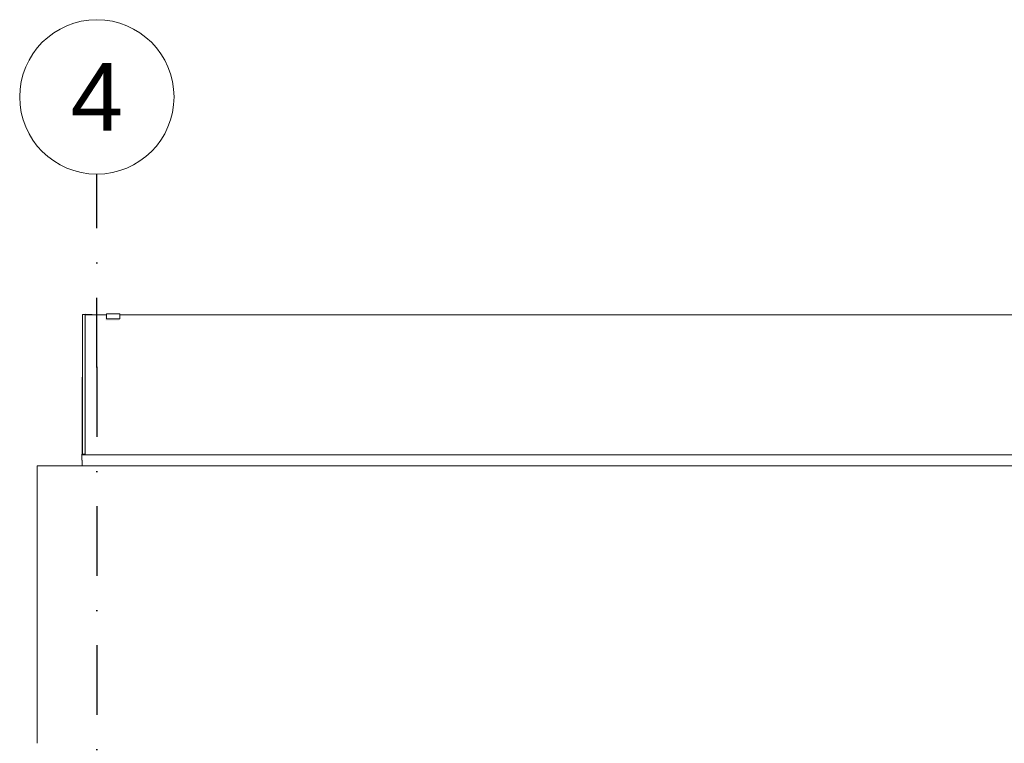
# Model space of a CAD drawing. Header units: millimetres. Extents: x 5751973 to 5786686, y -4800 to 9338.
# Tile 5 of 11: x 5760136 to 5765240, y 5590 to 9338. Entities that reach past the tile are written whole.
import ezdxf
from ezdxf.enums import TextEntityAlignment as Align

# ---------------------------------------------------------------- set-up
doc = ezdxf.new("R2010")
doc.units = ezdxf.units.MM
doc.header["$MEASUREMENT"] = 0
doc.linetypes.add('Kropki i Kreski', pattern=[720, 360, -180, 0, -180])
for name, color, linetype in [('Nowe_260-A Balustrady', 7, 'Continuous'), ('Nowe_280-A Dachy Powłoki', 7, 'Continuous'), ('Nowe_410-K Osie', 7, 'Continuous')]:
    doc.layers.add(name, color=color, linetype=linetype)
for name, color, linetype, lineweight in [('Nowe_260-A Balustrady_Nr_pióra__11', 7, 'Continuous', 13), ('Nowe_260-A Balustrady_Nr_pióra__91', 7, 'Continuous', 13), ('Nowe_410-K Osie_Nr_pióra__1', 7, 'Continuous', 13), ('Nowe_410-K Osie_Nr_pióra__7', 7, 'Continuous', 13)]:
    doc.layers.add(name, color=color, linetype=linetype, lineweight=lineweight)
for name, color, linetype, lineweight, true_color in [('Nowe_260-A Balustrady_Nr_pióra__61', 7, 'Continuous', 13, 0x6a6a6a), ('Nowe_280-A Dachy Powłoki_Nr_pióra__61', 7, 'Continuous', 13, 0x6a6a6a), ('Nowe_410-K Osie_Nr_pióra__25', 7, 'Continuous', 25, 0x40a5ff)]:
    doc.layers.add(name, color=color, linetype=linetype, lineweight=lineweight, true_color=true_color)
doc.styles.add('STYL_AUTOMATYCZNY_1', font='arial.ttf')

# ---------------------------------------------------------------- blocks, each defined once
blk = doc.blocks.new('ElemPrzekroju_14', base_point=(5361781.8, 0))
at = {"layer": 'Nowe_280-A Dachy Powłoki_Nr_pióra__61', "color": 251, "linetype": 'Continuous', "lineweight": 13, "true_color": 0x6a6a6a}
for p, q in [((5760225.6, 7026.4), (5779445.6, 7026.4)), ((5760225.6, 7026.4), (5760225.6, 7016.4)), ((5760225.6, 7016.4), (5760225.6, 6730.9)), ((5760225.6, 6730.9), (5760225.6, 5589.9))]:
    blk.add_line(p, q, dxfattribs=at)
blk = doc.blocks.new('ElemPrzekroju_22', base_point=(5361781.8, 0))
at = {"layer": 'Nowe_260-A Balustrady_Nr_pióra__61', "linetype": 'Continuous', "lineweight": 0, "true_color": 0x1a1a1a}
for points in [[(5760458.4, 7086.8), (5760458.4, 7083.8), (5760458.5, 7083.8)], [(5760458.4, 7082.7), (5760458.9, 7026.4), (5760460.1, 7026.4)], [(5760473.4, 7086.8), (5760473.5, 7083.8), (5760475.6, 7083.8), (5760475.6, 7086.8)]]:
    blk.add_hatch(color=250, dxfattribs=at).paths.add_polyline_path(points)
at = {"layer": 'Nowe_260-A Balustrady_Nr_pióra__11', "color": 7, "linetype": 'Continuous', "lineweight": 13}
for p, q in [((5760458.4, 7086.8), (5760460.2, 7026.4)), ((5760475.6, 7086.8), (5760458.4, 7086.8)), ((5760458.4, 7083.8), (5760458.4, 7086.8)), ((5760458.9, 7026.4), (5760458.4, 7082.7))]:
    blk.add_line(p, q, dxfattribs=at)
blk = doc.blocks.new('ElemPrzekroju_23', base_point=(5361781.8, 0))
at = {"layer": 'Nowe_260-A Balustrady_Nr_pióra__61', "linetype": 'Continuous', "lineweight": 0, "true_color": 0x1a1a1a}
blk.add_hatch(color=250, dxfattribs=at).paths.add_polyline_path([(5760458.4, 7083.8), (5760460.1, 7026.4), (5760460.2, 7026.4), (5760458.5, 7083.8)])
at = {"layer": 'Nowe_260-A Balustrady_Nr_pióra__11', "color": 7, "linetype": 'Continuous', "lineweight": 13}
for q in [(5760460.1, 7026.4), (5779180.6, 7083.8)]:
    blk.add_line((5760458.4, 7083.8), q, dxfattribs=at)
blk = doc.blocks.new('ElemPrzekroju_25', base_point=(5361781.8, 0))
at = {"layer": 'Nowe_260-A Balustrady_Nr_pióra__61', "linetype": 'Continuous', "lineweight": 0, "true_color": 0x1a1a1a}
blk.add_hatch(color=250, dxfattribs=at).paths.add_polyline_path([(5760460.1, 7464.8), (5760460.1, 7086.8), (5760460.6, 7086.8), (5760460.6, 7465.5)])
at = {"layer": 'Nowe_260-A Balustrady_Nr_pióra__11', "color": 7, "linetype": 'Continuous', "lineweight": 13}
for p, q in [((5760460.1, 7486.2), (5760460.6, 7486.2)), ((5760460.1, 7086.8), (5760460.1, 7486.2))]:
    blk.add_line(p, q, dxfattribs=at)
blk = doc.blocks.new('ElemPrzekroju_26', base_point=(5361781.8, 0))
at = {"layer": 'Nowe_260-A Balustrady_Nr_pióra__61', "linetype": 'Continuous', "lineweight": 0, "true_color": 0x1a1a1a}
blk.add_hatch(color=250, dxfattribs=at).paths.add_polyline_path([(5760470.6, 7805.3), (5760470.6, 7086.8), (5760475.6, 7086.8), (5760475.6, 7810.5), (5760474.4, 7810.5)])
at = {"layer": 'Nowe_260-A Balustrady_Nr_pióra__11', "color": 7, "linetype": 'Continuous', "lineweight": 13}
for p, q in [((5760460.6, 7810.5), (5760475.6, 7810.5)), ((5760460.6, 7086.8), (5760460.6, 7810.5)), ((5760480.6, 7810.5), (5760510.6, 7810.5)), ((5760510.6, 7808.8), (5760510.6, 7810.5))]:
    blk.add_line(p, q, dxfattribs=at)
blk = doc.blocks.new('ElemPrzekroju_31', base_point=(5361781.8, 0))
at = {"layer": 'Nowe_260-A Balustrady_Nr_pióra__11', "color": 7, "linetype": 'Continuous', "lineweight": 13}
for p, q in [((5760475.6, 7812.4), (5760495.6, 7811.2)), ((5760475.6, 7812.4), (5760475.6, 7808.8)), ((5760495.6, 7811.2), (5760495.6, 7810.5))]:
    blk.add_line(p, q, dxfattribs=at)
at = {"layer": 'Nowe_260-A Balustrady_Nr_pióra__91', "color": 7, "linetype": 'Continuous', "lineweight": 13}
for p, q in [((5760475.6, 7810.8), (5760470.6, 7810.8)), ((5760470.6, 7810.8), (5760470.6, 7810.5)), ((5760500.6, 7810.8), (5760495.6, 7810.8)), ((5760500.6, 7810.5), (5760500.6, 7810.8))]:
    blk.add_line(p, q, dxfattribs=at)
blk = doc.blocks.new('ElemPrzekroju_32', base_point=(5361781.8, 0))
at = {"layer": 'Nowe_260-A Balustrady_Nr_pióra__61', "linetype": 'Continuous', "lineweight": 0, "true_color": 0x1a1a1a}
blk.add_hatch(color=250, dxfattribs=at).paths.add_polyline_path([(5760580.6, 7781.7), (5760650.6, 7781.7), (5760655.6, 7788.8), (5760585.6, 7788.8), (5760585.6, 7808.8), (5760582.1, 7808.8), (5760580.6, 7806.7)])
at = {"layer": 'Nowe_260-A Balustrady_Nr_pióra__11', "color": 7, "linetype": 'Continuous', "lineweight": 13}
for p, q in [((5760475.6, 7083.8), (5760475.6, 7808.8)), ((5760475.6, 7808.8), (5760585.6, 7808.8)), ((5760655.6, 7808.8), (5779015.6, 7808.8))]:
    blk.add_line(p, q, dxfattribs=at)
at = {"layer": 'Nowe_260-A Balustrady_Nr_pióra__91', "color": 7, "linetype": 'Continuous', "lineweight": 13}
for p, q in [((5760585.6, 7813.8), (5760585.6, 7788.8)), ((5760655.6, 7813.8), (5760585.6, 7813.8)), ((5760655.6, 7813.8), (5760655.6, 7788.8)), ((5760655.6, 7788.8), (5760585.6, 7788.8))]:
    blk.add_line(p, q, dxfattribs=at)
blk = doc.blocks.new('Standardowy znacznik osi[3]', base_point=(5760535.6, 8538.2))
at = {"layer": 'Nowe_410-K Osie_Nr_pióra__25', "color": 161, "linetype": 'Kropki i Kreski', "lineweight": 25, "true_color": 0x40a5ff}
for q in [(5760535.6, 8538.2), (5760535.6, -3000)]:
    blk.add_line((5760535.6, 7538.2), q, dxfattribs=at)
blk.add_point((5760535.6, 7538.2), dxfattribs=at)
blk.add_point((5760535.6, 7538.2), dxfattribs=at)
at = {"layer": 'Nowe_410-K Osie_Nr_pióra__7', "color": 7, "linetype": 'Continuous', "lineweight": 13}
blk.add_circle((5760535.6, 8938.2), 400, dxfattribs=at)
at = {"layer": 'Nowe_410-K Osie_Nr_pióra__1', "color": 7, "lineweight": 13, "style": 'STYL_AUTOMATYCZNY_1'}
for tag, p in [('AC_MarkerText_1_0', (5760535.6, 9113.2)), ('AC_MarkerText_1_1', (5760535.6, -4225))]:
    blk.add_attdef(tag, text='', height=350, rotation=360, dxfattribs=at).set_placement(p, align=Align.TOP_CENTER)

msp = doc.modelspace()

# ---------------------------------------------------------------- block references
at = {"layer": 'Nowe_260-A Balustrady', "lineweight": 0}
for name in ['ElemPrzekroju_26', 'ElemPrzekroju_31', 'ElemPrzekroju_32', 'ElemPrzekroju_25', 'ElemPrzekroju_22', 'ElemPrzekroju_23']:
    msp.add_blockref(name, (5361781.8, 0), dxfattribs=at)
at = {"layer": 'Nowe_280-A Dachy Powłoki', "lineweight": 0}
msp.add_blockref('ElemPrzekroju_14', (5361781.8, 0), dxfattribs=at)
at = {"layer": 'Nowe_410-K Osie', "color": 8, "linetype": 'Continuous', "lineweight": 13}
ref = msp.add_blockref('Standardowy znacznik osi[3]', (5760535.6, 8538.2), dxfattribs=at)
ref.add_attrib('AC_MarkerText_1', '4', dxfattribs={"layer": 'Nowe_410-K Osie_Nr_pióra__1', "color": 7, "lineweight": 13, "height": 350, "rotation": 360, "style": 'STYL_AUTOMATYCZNY_1'}).set_placement((5760535.6, 9113.2), align=Align.TOP_CENTER)

doc.saveas('drawing.dxf')
